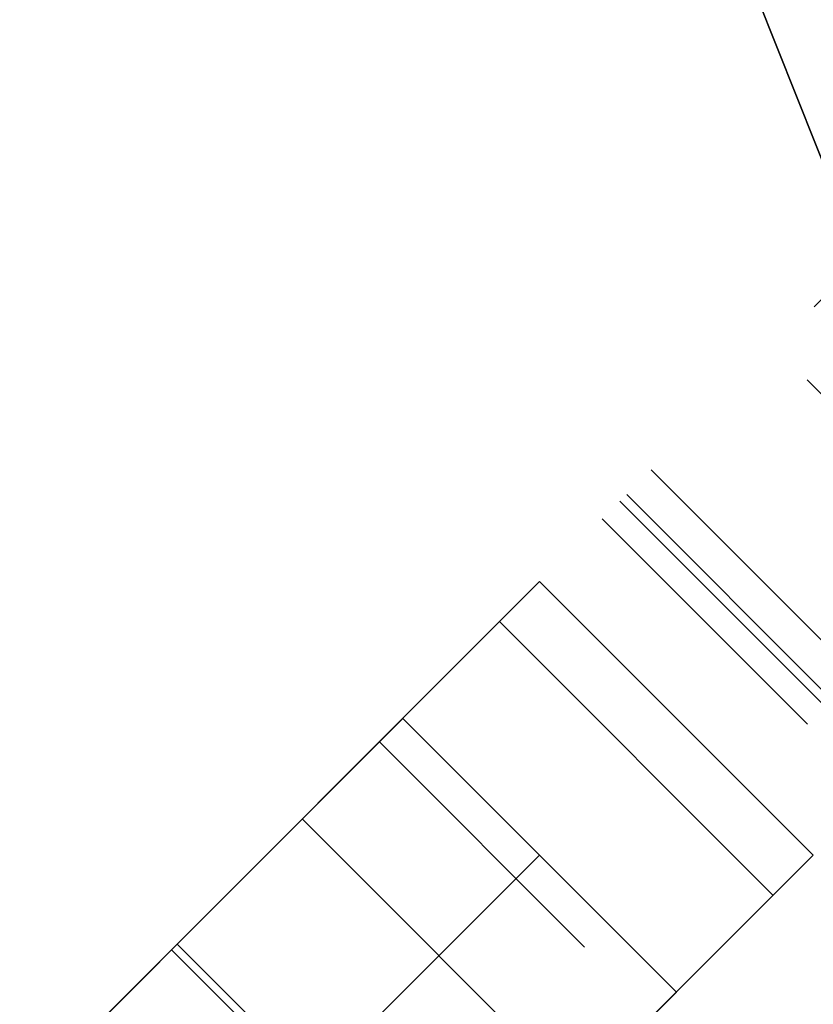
# Model space of a CAD drawing. Header units: millimetres. Extents: x -1690 to 192, y -898 to 54.
# Tile 200 of 256: x 139.15 to 143.25, y -838.77 to -833.68. Entities that reach past the tile are written whole.
import ezdxf

# ---------------------------------------------------------------- set-up
doc = ezdxf.new("R2010")
doc.units = ezdxf.units.MM
doc.header["$MEASUREMENT"] = 0
doc.layers.add('OVIDIO 186x93x72h', color=7, linetype='Continuous')

msp = doc.modelspace()

# ---------------------------------------------------------------- linework, layer by layer
at = {"layer": 'OVIDIO 186x93x72h', "extrusion": (-0.108979, 0.202852, 0.973126)}
for points in [[(254.7171, 833.7506), (254.7171, 994.4065)], [(254.7171, 994.4065), (254.7171, 833.7506)], [(254.4216, 994.4065), (254.4216, 833.7506)], [(254.1261, 994.4065), (254.1261, 833.7506)], [(254.1261, 833.7506), (254.1261, 994.4065)]]:
    msp.add_lwpolyline(points, dxfattribs=at)
at = {"layer": 'OVIDIO 186x93x72h', "extrusion": (0.045678, -0.114881, 0.992329)}
for points in [[(-175.1901, -740.6126), (-175.1901, -631.6979)], [(-175.8775, -740.6126), (-175.8775, -631.6969)]]:
    msp.add_lwpolyline(points, dxfattribs=at)
at = {"layer": 'OVIDIO 186x93x72h', "extrusion": (0.876558, 0.386907, -0.286269)}
for points in [[(-715.338, 592.7617), (-822.1748, 578.8605), (-822.9185, 578.7637)], [(-822.9185, 578.7637), (-822.1748, 578.8605), (-715.338, 592.7617)]]:
    msp.add_lwpolyline(points, dxfattribs=at)
at = {"layer": 'OVIDIO 186x93x72h', "extrusion": (-0.021464, 0.046296, 0.998697)}
for points in [[(213.2535, 776.3214), (213.2535, 877.624)], [(211.7676, 777.2852), (211.7676, 877.7982)]]:
    msp.add_lwpolyline(points, dxfattribs=at)
at = {"layer": 'OVIDIO 186x93x72h', "extrusion": (-0.235702, 0.235702, 0.942809)}
for points in [[(479.0157, 902.4715), (479.0157, 797.9311)], [(482.9912, 909.9615), (482.9912, 804.5535)], [(498.4121, 940.7364), (498.4121, 831.6586)], [(497.4634, 831.6586), (497.4634, 940.7364)], [(500.3095, 831.6586), (500.3095, 940.7364)], [(501.2582, 940.7364), (501.2582, 831.6586)]]:
    msp.add_lwpolyline(points, dxfattribs=at)
at = {"layer": 'OVIDIO 186x93x72h', "extrusion": (-0.202852, 0.108979, 0.973126)}
for points in [[(701.6115, 553.5977), (701.6115, 714.2535)], [(701.6115, 714.2535), (701.6115, 553.5977)], [(701.907, 714.2535), (701.907, 553.5977)], [(702.2025, 553.5977), (702.2025, 714.2535)], [(702.2025, 714.2535), (702.2025, 553.5977)]]:
    msp.add_lwpolyline(points, dxfattribs=at)
at = {"layer": 'OVIDIO 186x93x72h', "extrusion": (0.881274, 0.265352, -0.39108)}
msp.add_lwpolyline([(-828.6207, 561.3747), (-872.9336, 618.9298)], dxfattribs=at)
at = {"layer": 'OVIDIO 186x93x72h', "extrusion": (-0.046296, 0.021464, 0.998697)}
for points in [[(724.4816, 433.1141), (724.4816, 534.4185)], [(725.9678, 434.0823), (725.9678, 534.5936)]]:
    msp.add_lwpolyline(points, dxfattribs=at)
at = {"layer": 'OVIDIO 186x93x72h', "extrusion": (0.999884, -0.000231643, 0.015217)}
for points in [[(-835.9752, 658.6759), (-825.872, -4.9499)], [(-825.872, -4.9499), (-835.9752, 658.6759)]]:
    msp.add_lwpolyline(points, dxfattribs=at)
at = {"layer": 'OVIDIO 186x93x72h', "extrusion": (-0.015219, -0.015219, 0.999768)}
for points in [[(152.4561, -825.887), (143.0785, -835.2623)], [(153.5166, -826.9477), (144.1391, -836.3231)], [(152.4561, -825.887), (152.4846, -825.8591), (152.5141, -825.8315), (152.5444, -825.8044), (152.5756, -825.7778), (152.6077, -825.7517), (152.6406, -825.7261), (152.6743, -825.7011), (152.7089, -825.6767), (152.7444, -825.6529), (152.7806, -825.6299), (152.8176, -825.6075), (152.8555, -825.5859), (152.894, -825.5652), (152.9333, -825.5452), (152.9733, -825.5261), (153.014, -825.5079), (153.0553, -825.4906), (153.0973, -825.4743), (153.1398, -825.459), (153.1829, -825.4447), (153.2265, -825.4314), (153.2706, -825.4192), (153.3151, -825.4081), (153.3601, -825.3981), (153.4054, -825.3892), (153.451, -825.3815), (153.4969, -825.3749), (153.543, -825.3695), (153.5893, -825.3653), (153.6358, -825.3623), (153.6823, -825.3605), (153.7289, -825.3599), (153.7755, -825.3605), (153.8221, -825.3623), (153.8685, -825.3654), (153.9148, -825.3696), (153.9609, -825.375), (154.0068, -825.3815), (154.0525, -825.3893), (154.0978, -825.3982), (154.1427, -825.4082), (154.1872, -825.4193), (154.2313, -825.4315), (154.2749, -825.4448), (154.318, -825.4591), (154.3605, -825.4745), (154.4025, -825.4908), (154.4438, -825.5081), (154.4845, -825.5263), (154.5245, -825.5454), (154.5638, -825.5654), (154.6023, -825.5861), (154.6401, -825.6077), (154.6772, -825.6301), (154.7134, -825.6531), (154.7488, -825.6769), (154.7834, -825.7013), (154.8172, -825.7263), (154.8501, -825.7519), (154.8821, -825.7781), (154.9133, -825.8047), (154.9437, -825.8318), (154.9731, -825.8593), (155.0017, -825.8873)], [(155.0017, -825.8873), (154.9731, -825.8593), (154.9437, -825.8318), (154.9133, -825.8047), (154.8821, -825.7781), (154.8501, -825.7519), (154.8172, -825.7263), (154.7834, -825.7013), (154.7488, -825.6769), (154.7134, -825.6531), (154.6772, -825.6301), (154.6401, -825.6077), (154.6023, -825.5861), (154.5638, -825.5654), (154.5245, -825.5454), (154.4845, -825.5263), (154.4438, -825.5081), (154.4025, -825.4908), (154.3605, -825.4745), (154.318, -825.4591), (154.2749, -825.4448), (154.2313, -825.4315), (154.1872, -825.4193), (154.1427, -825.4082), (154.0978, -825.3982), (154.0525, -825.3893), (154.0068, -825.3815), (153.9609, -825.375), (153.9148, -825.3696), (153.8685, -825.3654), (153.8221, -825.3623), (153.7755, -825.3605), (153.7289, -825.3599), (153.6823, -825.3605), (153.6358, -825.3623), (153.5893, -825.3653), (153.543, -825.3695), (153.4969, -825.3749), (153.451, -825.3815), (153.4054, -825.3892), (153.3601, -825.3981), (153.3151, -825.4081), (153.2706, -825.4192), (153.2265, -825.4314), (153.1829, -825.4447), (153.1398, -825.459), (153.0973, -825.4743), (153.0553, -825.4906), (153.014, -825.5079), (152.9733, -825.5261), (152.9333, -825.5452), (152.894, -825.5652), (152.8555, -825.5859), (152.8176, -825.6075), (152.7806, -825.6299), (152.7444, -825.6529), (152.7089, -825.6767), (152.6743, -825.7011), (152.6406, -825.7261), (152.6077, -825.7517), (152.5756, -825.7778), (152.5444, -825.8044), (152.5141, -825.8315), (152.4846, -825.8591), (152.4561, -825.887)], [(153.0924, -826.5235), (154.1948, -825.4213)], [(152.2034, -826.1396), (152.4561, -825.887)], [(152.4561, -825.887), (152.2034, -826.1396)], [(152.9863, -826.4174), (152.7336, -826.67)], [(153.2639, -827.2004), (153.5166, -826.9478)], [(153.5166, -826.9478), (153.2639, -827.2004)]]:
    msp.add_lwpolyline(points, dxfattribs=at)
at = {"layer": 'OVIDIO 186x93x72h', "extrusion": (0.999884, -0.000231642, 0.015217)}
msp.add_lwpolyline([(-832.8427, -4.8438), (-840.3, 484.9881)], dxfattribs=at)
at = {"layer": 'OVIDIO 186x93x72h', "extrusion": (0.059039, -0.126731, 0.990179)}
for points in [[(-224.6916, -713.929), (-224.6916, -716.6464)], [(-224.6916, -716.6464), (-224.6916, -713.929)]]:
    msp.add_lwpolyline(points, dxfattribs=at)
at = {"layer": 'OVIDIO 186x93x72h', "extrusion": (0.055576, -0.123922, 0.990734)}
msp.add_lwpolyline([(-212.7265, -722.8673), (-212.7265, -720.1519)], dxfattribs=at)
at = {"layer": 'OVIDIO 186x93x72h', "extrusion": (0.052191, -0.121008, 0.991279)}
for points in [[(-200.7118, -728.9384), (-200.7118, -726.2245)], [(-200.7118, -726.2245), (-200.7118, -728.9384)]]:
    msp.add_lwpolyline(points, dxfattribs=at)
at = {"layer": 'OVIDIO 186x93x72h', "extrusion": (-0.000231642, 0.999884, 0.015217)}
msp.add_lwpolyline([(-146.4121, 10.0645), (-138.9548, 499.8977)], dxfattribs=at)
at = {"layer": 'OVIDIO 186x93x72h', "extrusion": (-0.366639, 0.922113, 0.123629)}
for points in [[(174.2485, 761.6473), (174.3144, 761.57), (174.3834, 761.4944), (174.4556, 761.4204), (174.531, 761.3485), (174.5698, 761.3133), (174.6094, 761.2786), (174.6497, 761.2446), (174.6908, 761.2111), (174.7326, 761.1783), (174.7751, 761.1461), (174.8182, 761.1146), (174.8621, 761.0838), (174.9066, 761.0537), (174.9518, 761.0243), (174.9976, 760.9957), (175.044, 760.9678), (175.0909, 760.9408), (175.1385, 760.9145), (175.1866, 760.8891), (175.2352, 760.8645), (175.2843, 760.8407), (175.334, 760.8179), (175.384, 760.7959), (175.4345, 760.7748), (175.4854, 760.7546), (175.5367, 760.7354), (175.5884, 760.7171), (175.6404, 760.6997), (175.6927, 760.6833), (175.7453, 760.6678), (175.7981, 760.6534), (175.8512, 760.6398), (175.9045, 760.6273), (175.9579, 760.6157), (176.0115, 760.6052), (176.0652, 760.5956), (176.1191, 760.587), (176.1729, 760.5794), (176.2268, 760.5728), (176.2808, 760.5672), (176.3347, 760.5625), (176.3886, 760.5589), (176.4424, 760.5562), (176.4961, 760.5545), (176.5497, 760.5537), (176.6031, 760.5539), (176.6564, 760.5551), (176.7095, 760.5572), (176.7624, 760.5602), (176.815, 760.5641), (176.8674, 760.569), (176.9195, 760.5747), (177.0227, 760.5888), (177.1246, 760.6064), (177.2249, 760.6272), (177.3235, 760.6512)], [(177.3235, 760.6512), (177.2249, 760.6272), (177.1246, 760.6064), (177.0227, 760.5888), (176.9195, 760.5747), (176.8674, 760.569), (176.815, 760.5641), (176.7624, 760.5602), (176.7095, 760.5572), (176.6564, 760.5551), (176.6031, 760.5539), (176.5497, 760.5537), (176.4961, 760.5545), (176.4424, 760.5562), (176.3886, 760.5589), (176.3347, 760.5625), (176.2808, 760.5672), (176.2268, 760.5728), (176.1729, 760.5794), (176.1191, 760.587), (176.0652, 760.5956), (176.0115, 760.6052), (175.9579, 760.6157), (175.9045, 760.6273), (175.8512, 760.6398), (175.7981, 760.6534), (175.7453, 760.6678), (175.6927, 760.6833), (175.6404, 760.6997), (175.5884, 760.7171), (175.5367, 760.7354), (175.4854, 760.7546), (175.4345, 760.7748), (175.384, 760.7959), (175.334, 760.8179), (175.2843, 760.8407), (175.2352, 760.8645), (175.1866, 760.8891), (175.1385, 760.9145), (175.0909, 760.9408), (175.044, 760.9678), (174.9976, 760.9957), (174.9518, 761.0243), (174.9066, 761.0537), (174.8621, 761.0838), (174.8182, 761.1146), (174.7751, 761.1461), (174.7326, 761.1783), (174.6908, 761.2111), (174.6497, 761.2446), (174.6094, 761.2786), (174.5698, 761.3133), (174.531, 761.3485), (174.4556, 761.4204), (174.3834, 761.4944), (174.3144, 761.57), (174.2485, 761.6473)], [(175.4067, 762.6005), (175.4396, 762.5619), (175.4742, 762.524), (175.5103, 762.4871), (175.548, 762.4511), (175.5674, 762.4335), (175.5872, 762.4162), (175.6073, 762.3991), (175.6279, 762.3824), (175.6488, 762.366), (175.67, 762.3499), (175.6916, 762.3342), (175.7135, 762.3188), (175.7358, 762.3037), (175.7584, 762.289), (175.7812, 762.2747), (175.8044, 762.2608), (175.8279, 762.2472), (175.8517, 762.2341), (175.8758, 762.2214), (175.9001, 762.2091), (175.9246, 762.1972), (175.9494, 762.1858), (175.9745, 762.1748), (175.9997, 762.1643), (176.0252, 762.1542), (176.0508, 762.1445), (176.0767, 762.1354), (176.1027, 762.1267), (176.1288, 762.1185), (176.1551, 762.1108), (176.1815, 762.1035), (176.2081, 762.0968), (176.2347, 762.0905), (176.2614, 762.0847), (176.2882, 762.0794), (176.3151, 762.0747), (176.342, 762.0704), (176.3689, 762.0666), (176.3959, 762.0633), (176.4229, 762.0604), (176.4498, 762.0581), (176.4768, 762.0563), (176.5037, 762.055), (176.5305, 762.0541), (176.5573, 762.0537), (176.584, 762.0538), (176.6107, 762.0544), (176.6372, 762.0554), (176.6637, 762.057), (176.69, 762.0589), (176.7162, 762.0613), (176.7422, 762.0642), (176.7938, 762.0713), (176.8448, 762.08), (176.8949, 762.0904), (176.9442, 762.1024)], [(176.9442, 762.1024), (176.8949, 762.0904), (176.8448, 762.08), (176.7938, 762.0713), (176.7422, 762.0642), (176.7162, 762.0613), (176.69, 762.0589), (176.6637, 762.057), (176.6372, 762.0554), (176.6107, 762.0544), (176.584, 762.0538), (176.5573, 762.0537), (176.5305, 762.0541), (176.5037, 762.055), (176.4768, 762.0563), (176.4498, 762.0581), (176.4229, 762.0604), (176.3959, 762.0633), (176.3689, 762.0666), (176.342, 762.0704), (176.3151, 762.0747), (176.2882, 762.0794), (176.2614, 762.0847), (176.2347, 762.0905), (176.2081, 762.0968), (176.1815, 762.1035), (176.1551, 762.1108), (176.1288, 762.1185), (176.1027, 762.1267), (176.0767, 762.1354), (176.0508, 762.1445), (176.0252, 762.1542), (175.9997, 762.1643), (175.9745, 762.1748), (175.9494, 762.1858), (175.9246, 762.1972), (175.9001, 762.2091), (175.8758, 762.2214), (175.8517, 762.2341), (175.8279, 762.2472), (175.8044, 762.2608), (175.7812, 762.2747), (175.7584, 762.289), (175.7358, 762.3037), (175.7135, 762.3188), (175.6916, 762.3342), (175.67, 762.3499), (175.6488, 762.366), (175.6279, 762.3824), (175.6073, 762.3991), (175.5872, 762.4162), (175.5674, 762.4335), (175.548, 762.4511), (175.5103, 762.4871), (175.4742, 762.524), (175.4396, 762.5619), (175.4067, 762.6005)]]:
    msp.add_lwpolyline(points, dxfattribs=at)
at = {"layer": 'OVIDIO 186x93x72h', "extrusion": (0.276089, 0.12261, 0.953279)}
msp.add_lwpolyline([(-821.4805, 400.534), (-821.4805, 398.2113)], dxfattribs=at)
at = {"layer": 'OVIDIO 186x93x72h', "extrusion": (0.707107, -0.707107, 0)}
for points in [[(-489.2608, -2.6264), (-489.3052, -2.6259), (-489.3499, -2.6244), (-489.3951, -2.6219), (-489.4405, -2.6183), (-489.4862, -2.6137), (-489.5322, -2.6079), (-489.5784, -2.601), (-489.6247, -2.593), (-489.6712, -2.5839), (-489.7178, -2.5735), (-489.7644, -2.562), (-489.8111, -2.5492), (-489.8577, -2.5353), (-489.9043, -2.5201), (-489.9507, -2.5036), (-489.997, -2.486), (-490.043, -2.4671), (-490.0888, -2.447), (-490.1343, -2.4256), (-490.1794, -2.403), (-490.2241, -2.3792), (-490.2683, -2.3541), (-490.312, -2.3279), (-490.3552, -2.3004), (-490.3978, -2.2718), (-490.4397, -2.242), (-490.4809, -2.2111), (-490.5214, -2.1791), (-490.5611, -2.146), (-490.5999, -2.1119), (-490.6379, -2.0768), (-490.675, -2.0406), (-490.7111, -2.0036), (-490.7463, -1.9656), (-490.7804, -1.9267), (-490.8135, -1.887), (-490.8455, -1.8465), (-490.8764, -1.8053), (-490.9062, -1.7634), (-490.9348, -1.7208), (-490.9622, -1.6777), (-490.9885, -1.6339), (-491.0135, -1.5897), (-491.0374, -1.545), (-491.06, -1.4999), (-491.0813, -1.4544), (-491.1015, -1.4087), (-491.1204, -1.3626), (-491.138, -1.3163), (-491.1544, -1.2699), (-491.1696, -1.2234), (-491.1836, -1.1767), (-491.1963, -1.1301), (-491.2079, -1.0834), (-491.2182, -1.0368), (-491.2274, -0.9903), (-491.2354, -0.944), (-491.2423, -0.8978), (-491.248, -0.8518), (-491.2527, -0.8061), (-491.2563, -0.7607), (-491.2588, -0.7156), (-491.2603, -0.6708), (-491.2608, -0.6264)], [(-491.2608, -0.6264), (-491.2603, -0.6708), (-491.2588, -0.7156), (-491.2563, -0.7607), (-491.2527, -0.8061), (-491.248, -0.8518), (-491.2423, -0.8978), (-491.2354, -0.944), (-491.2274, -0.9903), (-491.2182, -1.0368), (-491.2079, -1.0834), (-491.1963, -1.1301), (-491.1836, -1.1767), (-491.1696, -1.2234), (-491.1544, -1.2699), (-491.138, -1.3163), (-491.1204, -1.3626), (-491.1015, -1.4087), (-491.0813, -1.4544), (-491.06, -1.4999), (-491.0374, -1.545), (-491.0135, -1.5897), (-490.9885, -1.6339), (-490.9622, -1.6777), (-490.9348, -1.7208), (-490.9062, -1.7634), (-490.8764, -1.8053), (-490.8455, -1.8465), (-490.8135, -1.887), (-490.7804, -1.9267), (-490.7463, -1.9656), (-490.7111, -2.0036), (-490.675, -2.0406), (-490.6379, -2.0768), (-490.5999, -2.1119), (-490.5611, -2.146), (-490.5214, -2.1791), (-490.4809, -2.2111), (-490.4397, -2.242), (-490.3978, -2.2718), (-490.3552, -2.3004), (-490.312, -2.3279), (-490.2683, -2.3541), (-490.2241, -2.3792), (-490.1794, -2.403), (-490.1343, -2.4256), (-490.0888, -2.447), (-490.043, -2.4671), (-489.997, -2.486), (-489.9507, -2.5036), (-489.9043, -2.5201), (-489.8577, -2.5353), (-489.8111, -2.5492), (-489.7644, -2.562), (-489.7178, -2.5735), (-489.6712, -2.5839), (-489.6247, -2.593), (-489.5784, -2.601), (-489.5322, -2.6079), (-489.4862, -2.6137), (-489.4405, -2.6183), (-489.3951, -2.6219), (-489.3499, -2.6244), (-489.3052, -2.6259), (-489.2608, -2.6264)], [(-491.2608, -0.6264), (-491.2602, -0.6765), (-491.2583, -0.7267), (-491.2551, -0.7769), (-491.2507, -0.827), (-491.245, -0.8771), (-491.2381, -0.927), (-491.2299, -0.9767), (-491.2204, -1.0262), (-491.2097, -1.0754), (-491.1978, -1.1243), (-491.1847, -1.1729), (-491.1704, -1.221), (-491.1549, -1.2687), (-491.1382, -1.3158), (-491.1204, -1.3625), (-491.1015, -1.4085), (-491.0816, -1.4539), (-491.0605, -1.4987), (-491.0385, -1.5428), (-491.0155, -1.5861), (-490.9915, -1.6288), (-490.9666, -1.6706), (-490.9408, -1.7116), (-490.9142, -1.7518), (-490.8867, -1.7911), (-490.8585, -1.8295), (-490.8295, -1.867), (-490.7998, -1.9036), (-490.7695, -1.9393), (-490.7386, -1.9741), (-490.7071, -2.0078), (-490.675, -2.0406), (-490.6422, -2.0727), (-490.6084, -2.1042), (-490.5737, -2.1352), (-490.538, -2.1655), (-490.5014, -2.1951), (-490.4639, -2.2241), (-490.4254, -2.2523), (-490.3861, -2.2798), (-490.346, -2.3064), (-490.3049, -2.3322), (-490.2631, -2.3571), (-490.2205, -2.3811), (-490.1772, -2.4041), (-490.1331, -2.4262), (-490.0883, -2.4472), (-490.0429, -2.4672), (-489.9968, -2.4861), (-489.9502, -2.5038), (-489.903, -2.5205), (-489.8554, -2.536), (-489.8072, -2.5503), (-489.7587, -2.5634), (-489.7098, -2.5754), (-489.6606, -2.5861), (-489.6111, -2.5955), (-489.5613, -2.6037), (-489.5114, -2.6107), (-489.4614, -2.6163), (-489.4112, -2.6208), (-489.3611, -2.6239), (-489.3109, -2.6258), (-489.2608, -2.6264)], [(-491.2608, 20.7167), (-491.2619, 20.8126), (-491.2654, 20.9089), (-491.2712, 21.0054), (-491.2794, 21.1022), (-491.29, 21.1991), (-491.303, 21.296), (-491.3183, 21.3929), (-491.3362, 21.4896), (-491.3564, 21.5861), (-491.3791, 21.6823), (-491.4041, 21.778), (-491.4316, 21.8733), (-491.4615, 21.9679), (-491.4938, 22.0619), (-491.5284, 22.1551), (-491.5653, 22.2475), (-491.6045, 22.3389), (-491.6459, 22.4292), (-491.6896, 22.5185), (-491.7354, 22.6065), (-491.7833, 22.6933), (-491.8333, 22.7788), (-491.8852, 22.8628), (-491.9392, 22.9454), (-491.995, 23.0264), (-492.0526, 23.1057), (-492.1119, 23.1834), (-492.173, 23.2594), (-492.2356, 23.3336), (-492.2998, 23.406), (-492.3654, 23.4765), (-492.4324, 23.5452)], [(-492.4324, 23.5452), (-492.3654, 23.4765), (-492.2998, 23.406), (-492.2356, 23.3336), (-492.173, 23.2594), (-492.1119, 23.1834), (-492.0526, 23.1057), (-491.995, 23.0264), (-491.9392, 22.9454), (-491.8852, 22.8628), (-491.8333, 22.7788), (-491.7833, 22.6933), (-491.7354, 22.6065), (-491.6896, 22.5185), (-491.6459, 22.4292), (-491.6045, 22.3389), (-491.5653, 22.2475), (-491.5284, 22.1551), (-491.4938, 22.0619), (-491.4615, 21.9679), (-491.4316, 21.8733), (-491.4041, 21.778), (-491.3791, 21.6823), (-491.3564, 21.5861), (-491.3362, 21.4896), (-491.3183, 21.3929), (-491.303, 21.296), (-491.29, 21.1991), (-491.2794, 21.1022), (-491.2712, 21.0054), (-491.2654, 20.9089), (-491.2619, 20.8126), (-491.2608, 20.7167)], [(-492.2608, -2.6264), (-492.2386, -2.6262), (-492.2162, -2.6254), (-492.1937, -2.6242), (-492.1709, -2.6224), (-492.1481, -2.62), (-492.1251, -2.6172), (-492.102, -2.6137), (-492.0788, -2.6097), (-492.0556, -2.6051), (-492.0323, -2.6), (-492.009, -2.5942), (-491.9856, -2.5878), (-491.9623, -2.5808), (-491.939, -2.5732), (-491.9158, -2.565), (-491.8927, -2.5562), (-491.8697, -2.5468), (-491.8468, -2.5367), (-491.824, -2.526), (-491.8015, -2.5147), (-491.7791, -2.5028), (-491.757, -2.4903), (-491.7352, -2.4771), (-491.7136, -2.4634), (-491.6923, -2.4491), (-491.6713, -2.4342), (-491.6507, -2.4188), (-491.6305, -2.4028), (-491.6106, -2.3862), (-491.5912, -2.3692), (-491.5722, -2.3516), (-491.5537, -2.3335), (-491.5356, -2.315), (-491.518, -2.296), (-491.501, -2.2766), (-491.4844, -2.2567), (-491.4684, -2.2365), (-491.453, -2.2159), (-491.4381, -2.1949), (-491.4238, -2.1736), (-491.4101, -2.152), (-491.3969, -2.1302), (-491.3844, -2.1081), (-491.3725, -2.0857), (-491.3612, -2.0632), (-491.3505, -2.0404), (-491.3404, -2.0175), (-491.331, -1.9945), (-491.3222, -1.9714), (-491.314, -1.9482), (-491.3064, -1.9249), (-491.2994, -1.9016), (-491.293, -1.8782), (-491.2872, -1.8549), (-491.2821, -1.8316), (-491.2775, -1.8084), (-491.2735, -1.7852), (-491.27, -1.7621), (-491.2672, -1.7391), (-491.2648, -1.7163), (-491.263, -1.6936), (-491.2618, -1.671), (-491.261, -1.6486), (-491.2608, -1.6264)], [(-491.2608, -1.6264), (-491.261, -1.6486), (-491.2618, -1.671), (-491.263, -1.6936), (-491.2648, -1.7163), (-491.2672, -1.7391), (-491.27, -1.7621), (-491.2735, -1.7852), (-491.2775, -1.8084), (-491.2821, -1.8316), (-491.2872, -1.8549), (-491.293, -1.8782), (-491.2994, -1.9016), (-491.3064, -1.9249), (-491.314, -1.9482), (-491.3222, -1.9714), (-491.331, -1.9945), (-491.3404, -2.0175), (-491.3505, -2.0404), (-491.3612, -2.0632), (-491.3725, -2.0857), (-491.3844, -2.1081), (-491.3969, -2.1302), (-491.4101, -2.152), (-491.4238, -2.1736), (-491.4381, -2.1949), (-491.453, -2.2159), (-491.4684, -2.2365), (-491.4844, -2.2567), (-491.501, -2.2766), (-491.518, -2.296), (-491.5356, -2.315), (-491.5537, -2.3335), (-491.5722, -2.3516), (-491.5912, -2.3692), (-491.6106, -2.3862), (-491.6305, -2.4028), (-491.6507, -2.4188), (-491.6713, -2.4342), (-491.6923, -2.4491), (-491.7136, -2.4634), (-491.7352, -2.4771), (-491.757, -2.4903), (-491.7791, -2.5028), (-491.8015, -2.5147), (-491.824, -2.526), (-491.8468, -2.5367), (-491.8697, -2.5468), (-491.8927, -2.5562), (-491.9158, -2.565), (-491.939, -2.5732), (-491.9623, -2.5808), (-491.9856, -2.5878), (-492.009, -2.5942), (-492.0323, -2.6), (-492.0556, -2.6051), (-492.0788, -2.6097), (-492.102, -2.6137), (-492.1251, -2.6172), (-492.1481, -2.62), (-492.1709, -2.6224), (-492.1937, -2.6242), (-492.2162, -2.6254), (-492.2386, -2.6262), (-492.2608, -2.6264)], [(-492.2608, -2.6264), (-492.2366, -2.6261), (-492.2122, -2.6252), (-492.1879, -2.6238), (-492.1635, -2.6217), (-492.1391, -2.619), (-492.1147, -2.6157), (-492.0903, -2.6118), (-492.066, -2.6073), (-492.0417, -2.6021), (-492.0176, -2.5964), (-491.9935, -2.59), (-491.9697, -2.5831), (-491.946, -2.5756), (-491.9224, -2.5674), (-491.8991, -2.5587), (-491.8761, -2.5494), (-491.8532, -2.5396), (-491.8307, -2.5292), (-491.8084, -2.5183), (-491.7865, -2.5068), (-491.7649, -2.4948), (-491.7437, -2.4823), (-491.7228, -2.4694), (-491.7023, -2.4559), (-491.6822, -2.442), (-491.6625, -2.4277), (-491.6432, -2.4129), (-491.6244, -2.3978), (-491.606, -2.3822), (-491.5881, -2.3663), (-491.5706, -2.3501), (-491.5537, -2.3335), (-491.5371, -2.3166), (-491.5209, -2.2991), (-491.505, -2.2812), (-491.4894, -2.2628), (-491.4743, -2.244), (-491.4595, -2.2247), (-491.4452, -2.205), (-491.4313, -2.1849), (-491.4179, -2.1644), (-491.4049, -2.1435), (-491.3924, -2.1223), (-491.3804, -2.1007), (-491.3689, -2.0788), (-491.358, -2.0565), (-491.3476, -2.034), (-491.3378, -2.0111), (-491.3285, -1.9881), (-491.3198, -1.9648), (-491.3116, -1.9412), (-491.3041, -1.9175), (-491.2972, -1.8937), (-491.2908, -1.8696), (-491.2851, -1.8455), (-491.28, -1.8213), (-491.2754, -1.7969), (-491.2715, -1.7726), (-491.2682, -1.7481), (-491.2655, -1.7237), (-491.2634, -1.6993), (-491.262, -1.675), (-491.2611, -1.6506), (-491.2608, -1.6264)], [(-491.2608, 21.0826), (-491.2611, 21.1065), (-491.2619, 21.1306), (-491.2634, 21.1547), (-491.2654, 21.1789), (-491.2681, 21.2031), (-491.2713, 21.2274), (-491.2752, 21.2516), (-491.2796, 21.2758), (-491.2847, 21.2999), (-491.2904, 21.3239), (-491.2966, 21.3479), (-491.3035, 21.3717), (-491.311, 21.3954), (-491.319, 21.4189), (-491.3277, 21.4422), (-491.3369, 21.4652), (-491.3467, 21.4881), (-491.3571, 21.5107), (-491.368, 21.533), (-491.3794, 21.555), (-491.3914, 21.5767), (-491.4039, 21.5981), (-491.4169, 21.6191), (-491.4304, 21.6397), (-491.4443, 21.66), (-491.4587, 21.6798), (-491.4736, 21.6992), (-491.4888, 21.7182), (-491.5045, 21.7368), (-491.5205, 21.7549), (-491.5369, 21.7725), (-491.5537, 21.7897)], [(-491.2608, -1.6264), (-491.261, -1.6486), (-491.2618, -1.671), (-491.263, -1.6936), (-491.2648, -1.7163), (-491.2672, -1.7391), (-491.27, -1.7621), (-491.2735, -1.7852), (-491.2775, -1.8084), (-491.2821, -1.8316), (-491.2872, -1.8549), (-491.293, -1.8782), (-491.2994, -1.9016), (-491.3064, -1.9249), (-491.314, -1.9482), (-491.3222, -1.9714), (-491.331, -1.9945), (-491.3404, -2.0175), (-491.3505, -2.0404), (-491.3612, -2.0632), (-491.3725, -2.0857), (-491.3844, -2.1081), (-491.3969, -2.1302), (-491.4101, -2.152), (-491.4238, -2.1736), (-491.4381, -2.1949), (-491.453, -2.2159), (-491.4684, -2.2365), (-491.4844, -2.2567), (-491.501, -2.2766), (-491.518, -2.296), (-491.5356, -2.315), (-491.5537, -2.3335), (-491.5722, -2.3516), (-491.5912, -2.3692), (-491.6106, -2.3862), (-491.6305, -2.4028), (-491.6507, -2.4188), (-491.6713, -2.4342), (-491.6923, -2.4491), (-491.7136, -2.4634), (-491.7352, -2.4771), (-491.757, -2.4903), (-491.7791, -2.5028), (-491.8015, -2.5147), (-491.824, -2.526), (-491.8468, -2.5367), (-491.8697, -2.5468), (-491.8927, -2.5562), (-491.9158, -2.565), (-491.939, -2.5732), (-491.9623, -2.5808), (-491.9856, -2.5878), (-492.009, -2.5942), (-492.0323, -2.6), (-492.0556, -2.6051), (-492.0788, -2.6097), (-492.102, -2.6137), (-492.1251, -2.6172), (-492.1481, -2.62), (-492.1709, -2.6224), (-492.1937, -2.6242), (-492.2162, -2.6254), (-492.2386, -2.6262), (-492.2608, -2.6264)], [(-492.2608, -2.6264), (-492.2386, -2.6262), (-492.2162, -2.6254), (-492.1937, -2.6242), (-492.1709, -2.6224), (-492.1481, -2.62), (-492.1251, -2.6172), (-492.102, -2.6137), (-492.0788, -2.6097), (-492.0556, -2.6051), (-492.0323, -2.6), (-492.009, -2.5942), (-491.9856, -2.5878), (-491.9623, -2.5808), (-491.939, -2.5732), (-491.9158, -2.565), (-491.8927, -2.5562), (-491.8697, -2.5468), (-491.8468, -2.5367), (-491.824, -2.526), (-491.8015, -2.5147), (-491.7791, -2.5028), (-491.757, -2.4903), (-491.7352, -2.4771), (-491.7136, -2.4634), (-491.6923, -2.4491), (-491.6713, -2.4342), (-491.6507, -2.4188), (-491.6305, -2.4028), (-491.6106, -2.3862), (-491.5912, -2.3692), (-491.5722, -2.3516), (-491.5537, -2.3335), (-491.5356, -2.315), (-491.518, -2.296), (-491.501, -2.2766), (-491.4844, -2.2567), (-491.4684, -2.2365), (-491.453, -2.2159), (-491.4381, -2.1949), (-491.4238, -2.1736), (-491.4101, -2.152), (-491.3969, -2.1302), (-491.3844, -2.1081), (-491.3725, -2.0857), (-491.3612, -2.0632), (-491.3505, -2.0404), (-491.3404, -2.0175), (-491.331, -1.9945), (-491.3222, -1.9714), (-491.314, -1.9482), (-491.3064, -1.9249), (-491.2994, -1.9016), (-491.293, -1.8782), (-491.2872, -1.8549), (-491.2821, -1.8316), (-491.2775, -1.8084), (-491.2735, -1.7852), (-491.27, -1.7621), (-491.2672, -1.7391), (-491.2648, -1.7163), (-491.263, -1.6936), (-491.2618, -1.671), (-491.261, -1.6486), (-491.2608, -1.6264)]]:
    msp.add_lwpolyline(points, dxfattribs=at)
at = {"layer": 'OVIDIO 186x93x72h', "extrusion": (-0.000995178, 0.999995, -0.002882)}
msp.add_lwpolyline([(-142.5747, 662.7514), (-141.9011, 660.8006)], dxfattribs=at)
at = {"layer": 'OVIDIO 186x93x72h'}
for points in [[(143.2196, -835.5424), (144.3219, -836.6447)], [(143.3472, -837.1951), (142.2866, -836.1345)], [(143.3116, -837.2308), (142.2509, -836.1701)], [(143.2209, -837.3214), (142.1603, -836.2608)], [(142.1603, -836.2608), (143.2209, -837.3214)], [(130.3816, -848.0395), (141.8367, -836.5844)], [(143.2509, -837.9986), (141.8367, -836.5844)], [(141.8367, -836.5844), (143.2509, -837.9986)], [(143.2509, -837.9986), (141.8367, -836.5844)], [(143.2509, -837.9986), (141.8367, -836.5844)], [(141.8367, -836.5844), (143.2509, -837.9986)], [(142.8974, -837.645), (141.8367, -836.5844)], [(141.8367, -836.5844), (142.8974, -837.645)], [(142.8974, -837.645), (141.8367, -836.5844)], [(142.8974, -837.645), (141.8367, -836.5844)], [(141.8367, -836.5844), (142.8974, -837.645)], [(143.0438, -838.2057), (141.6296, -836.7915)], [(143.0438, -838.2057), (141.6296, -836.7915)], [(141.6296, -836.7915), (143.0438, -838.2057)], [(131.0887, -847.3324), (141.1296, -837.2915)], [(141.1296, -837.2915), (131.0887, -847.3324)], [(142.5438, -838.7057), (141.1296, -837.2915)], [(141.1296, -837.2915), (142.5438, -838.7057)], [(141.0083, -837.4128), (142.0689, -838.4734)], [(142.0689, -838.4734), (141.0083, -837.4128)], [(142.0242, -839.2253), (140.61, -837.8111)], [(131.7958, -848.0395), (141.8367, -837.9986)], [(131.7958, -849.4537), (143.2509, -837.9986)], [(140.9954, -839.547), (139.9347, -838.4863)], [(141.0235, -839.5189), (139.9629, -838.4582)], [(132.5029, -848.7466), (142.5438, -838.7057)], [(142.5438, -838.7057), (132.5029, -848.7466)]]:
    msp.add_lwpolyline(points, dxfattribs=at)
at = {"layer": 'OVIDIO 186x93x72h', "extrusion": (0.004948, 0.999843, 0.017019)}
for points in [[(-145.641, 677.3714), (-146.0598, 678.8118)], [(-146.0598, 678.8118), (-145.641, 677.3714)]]:
    msp.add_lwpolyline(points, dxfattribs=at)
at = {"layer": 'OVIDIO 186x93x72h', "extrusion": (-9.85324e-08, 9.85311e-08, 1)}
for points in [[(143.4736, -837.0689), (142.4129, -836.0082)], [(142.4129, -836.0082), (143.4736, -837.0689)]]:
    msp.add_lwpolyline(points, dxfattribs=at)
at = {"layer": 'OVIDIO 186x93x72h', "extrusion": (-0.707107, 0.707107, 0)}
for points in [[(489.2608, -2.6264), (489.3052, -2.6259), (489.3499, -2.6244), (489.3951, -2.6219), (489.4405, -2.6183), (489.4862, -2.6137), (489.5322, -2.6079), (489.5784, -2.601), (489.6247, -2.593), (489.6712, -2.5839), (489.7178, -2.5735), (489.7644, -2.562), (489.8111, -2.5492), (489.8577, -2.5353), (489.9043, -2.5201), (489.9507, -2.5036), (489.997, -2.486), (490.043, -2.4671), (490.0888, -2.447), (490.1343, -2.4256), (490.1794, -2.403), (490.2241, -2.3792), (490.2683, -2.3541), (490.312, -2.3279), (490.3552, -2.3004), (490.3978, -2.2718), (490.4397, -2.242), (490.4809, -2.2111), (490.5214, -2.1791), (490.5611, -2.146), (490.5999, -2.1119), (490.6379, -2.0768), (490.675, -2.0406), (490.7111, -2.0036), (490.7463, -1.9656), (490.7804, -1.9267), (490.8135, -1.887), (490.8455, -1.8465), (490.8764, -1.8053), (490.9062, -1.7634), (490.9348, -1.7208), (490.9622, -1.6777), (490.9885, -1.6339), (491.0135, -1.5897), (491.0374, -1.545), (491.06, -1.4999), (491.0813, -1.4544), (491.1015, -1.4087), (491.1204, -1.3626), (491.138, -1.3163), (491.1544, -1.2699), (491.1696, -1.2234), (491.1836, -1.1767), (491.1963, -1.1301), (491.2079, -1.0834), (491.2182, -1.0368), (491.2274, -0.9903), (491.2354, -0.944), (491.2423, -0.8978), (491.248, -0.8518), (491.2527, -0.8061), (491.2563, -0.7607), (491.2588, -0.7156), (491.2603, -0.6708), (491.2608, -0.6264)], [(491.2608, -0.6264), (491.2603, -0.6708), (491.2588, -0.7156), (491.2563, -0.7607), (491.2527, -0.8061), (491.248, -0.8518), (491.2423, -0.8978), (491.2354, -0.944), (491.2274, -0.9903), (491.2182, -1.0368), (491.2079, -1.0834), (491.1963, -1.1301), (491.1836, -1.1767), (491.1696, -1.2234), (491.1544, -1.2699), (491.138, -1.3163), (491.1204, -1.3626), (491.1015, -1.4087), (491.0813, -1.4544), (491.06, -1.4999), (491.0374, -1.545), (491.0135, -1.5897), (490.9885, -1.6339), (490.9622, -1.6777), (490.9348, -1.7208), (490.9062, -1.7634), (490.8764, -1.8053), (490.8455, -1.8465), (490.8135, -1.887), (490.7804, -1.9267), (490.7463, -1.9656), (490.7111, -2.0036), (490.675, -2.0406), (490.6379, -2.0768), (490.5999, -2.1119), (490.5611, -2.146), (490.5214, -2.1791), (490.4809, -2.2111), (490.4397, -2.242), (490.3978, -2.2718), (490.3552, -2.3004), (490.312, -2.3279), (490.2683, -2.3541), (490.2241, -2.3792), (490.1794, -2.403), (490.1343, -2.4256), (490.0888, -2.447), (490.043, -2.4671), (489.997, -2.486), (489.9507, -2.5036), (489.9043, -2.5201), (489.8577, -2.5353), (489.8111, -2.5492), (489.7644, -2.562), (489.7178, -2.5735), (489.6712, -2.5839), (489.6247, -2.593), (489.5784, -2.601), (489.5322, -2.6079), (489.4862, -2.6137), (489.4405, -2.6183), (489.3951, -2.6219), (489.3499, -2.6244), (489.3052, -2.6259), (489.2608, -2.6264)], [(491.2608, 21.0826), (491.2611, 21.1065), (491.2619, 21.1306), (491.2634, 21.1547), (491.2654, 21.1789), (491.2681, 21.2031), (491.2713, 21.2274), (491.2752, 21.2516), (491.2796, 21.2758), (491.2847, 21.2999), (491.2904, 21.3239), (491.2966, 21.3479), (491.3035, 21.3717), (491.311, 21.3954), (491.319, 21.4189), (491.3277, 21.4422), (491.3369, 21.4652), (491.3467, 21.4881), (491.3571, 21.5107), (491.368, 21.533), (491.3794, 21.555), (491.3914, 21.5767), (491.4039, 21.5981), (491.4169, 21.6191), (491.4304, 21.6397), (491.4443, 21.66), (491.4587, 21.6798), (491.4736, 21.6992), (491.4888, 21.7182), (491.5045, 21.7368), (491.5205, 21.7549), (491.5369, 21.7725), (491.5537, 21.7897)], [(491.5537, 21.7897), (491.5369, 21.7725), (491.5205, 21.7549), (491.5045, 21.7368), (491.4888, 21.7182), (491.4736, 21.6992), (491.4587, 21.6798), (491.4443, 21.66), (491.4304, 21.6397), (491.4169, 21.6191), (491.4039, 21.5981), (491.3914, 21.5767), (491.3794, 21.555), (491.368, 21.533), (491.3571, 21.5107), (491.3467, 21.4881), (491.3369, 21.4652), (491.3277, 21.4422), (491.319, 21.4189), (491.311, 21.3954), (491.3035, 21.3717), (491.2966, 21.3479), (491.2904, 21.3239), (491.2847, 21.2999), (491.2796, 21.2758), (491.2752, 21.2516), (491.2713, 21.2274), (491.2681, 21.2031), (491.2654, 21.1789), (491.2634, 21.1547), (491.2619, 21.1306), (491.2611, 21.1065), (491.2608, 21.0826)], [(492.4324, 23.5452), (492.3654, 23.4765), (492.2998, 23.406), (492.2356, 23.3336), (492.173, 23.2594), (492.1119, 23.1834), (492.0526, 23.1057), (491.995, 23.0264), (491.9392, 22.9454), (491.8852, 22.8628), (491.8333, 22.7788), (491.7833, 22.6933), (491.7354, 22.6065), (491.6896, 22.5185), (491.6459, 22.4292), (491.6045, 22.3389), (491.5653, 22.2475), (491.5284, 22.1551), (491.4938, 22.0619), (491.4615, 21.9679), (491.4316, 21.8733), (491.4041, 21.778), (491.3791, 21.6823), (491.3564, 21.5861), (491.3362, 21.4896), (491.3183, 21.3929), (491.303, 21.296), (491.29, 21.1991), (491.2794, 21.1022), (491.2712, 21.0054), (491.2654, 20.9089), (491.2619, 20.8126), (491.2608, 20.7167)], [(491.2608, 20.7167), (491.2619, 20.8126), (491.2654, 20.9089), (491.2712, 21.0054), (491.2794, 21.1022), (491.29, 21.1991), (491.303, 21.296), (491.3183, 21.3929), (491.3362, 21.4896), (491.3564, 21.5861), (491.3791, 21.6823), (491.4041, 21.778), (491.4316, 21.8733), (491.4615, 21.9679), (491.4938, 22.0619), (491.5284, 22.1551), (491.5653, 22.2475), (491.6045, 22.3389), (491.6459, 22.4292), (491.6896, 22.5185), (491.7354, 22.6065), (491.7833, 22.6933), (491.8333, 22.7788), (491.8852, 22.8628), (491.9392, 22.9454), (491.995, 23.0264), (492.0526, 23.1057), (492.1119, 23.1834), (492.173, 23.2594), (492.2356, 23.3336), (492.2998, 23.406), (492.3654, 23.4765), (492.4324, 23.5452)], [(492.4324, 23.5452), (492.3654, 23.4765), (492.2998, 23.406), (492.2356, 23.3336), (492.173, 23.2594), (492.1119, 23.1834), (492.0526, 23.1057), (491.995, 23.0264), (491.9392, 22.9454), (491.8852, 22.8628), (491.8333, 22.7788), (491.7833, 22.6933), (491.7354, 22.6065), (491.6896, 22.5185), (491.6459, 22.4292), (491.6045, 22.3389), (491.5653, 22.2475), (491.5284, 22.1551), (491.4938, 22.0619), (491.4615, 21.9679), (491.4316, 21.8733), (491.4041, 21.778), (491.3791, 21.6823), (491.3564, 21.5861), (491.3362, 21.4896), (491.3183, 21.3929), (491.303, 21.296), (491.29, 21.1991), (491.2794, 21.1022), (491.2712, 21.0054), (491.2654, 20.9089), (491.2619, 20.8126), (491.2608, 20.7167)], [(491.5537, 21.7897), (491.5369, 21.7725), (491.5205, 21.7549), (491.5045, 21.7368), (491.4888, 21.7182), (491.4736, 21.6992), (491.4587, 21.6798), (491.4443, 21.66), (491.4304, 21.6397), (491.4169, 21.6191), (491.4039, 21.5981), (491.3914, 21.5767), (491.3794, 21.555), (491.368, 21.533), (491.3571, 21.5107), (491.3467, 21.4881), (491.3369, 21.4652), (491.3277, 21.4422), (491.319, 21.4189), (491.311, 21.3954), (491.3035, 21.3717), (491.2966, 21.3479), (491.2904, 21.3239), (491.2847, 21.2999), (491.2796, 21.2758), (491.2752, 21.2516), (491.2713, 21.2274), (491.2681, 21.2031), (491.2654, 21.1789), (491.2634, 21.1547), (491.2619, 21.1306), (491.2611, 21.1065), (491.2608, 21.0826)], [(491.2608, 21.0826), (491.2611, 21.1065), (491.2619, 21.1306), (491.2634, 21.1547), (491.2654, 21.1789), (491.2681, 21.2031), (491.2713, 21.2274), (491.2752, 21.2516), (491.2796, 21.2758), (491.2847, 21.2999), (491.2904, 21.3239), (491.2966, 21.3479), (491.3035, 21.3717), (491.311, 21.3954), (491.319, 21.4189), (491.3277, 21.4422), (491.3369, 21.4652), (491.3467, 21.4881), (491.3571, 21.5107), (491.368, 21.533), (491.3794, 21.555), (491.3914, 21.5767), (491.4039, 21.5981), (491.4169, 21.6191), (491.4304, 21.6397), (491.4443, 21.66), (491.4587, 21.6798), (491.4736, 21.6992), (491.4888, 21.7182), (491.5045, 21.7368), (491.5205, 21.7549), (491.5369, 21.7725), (491.5537, 21.7897)]]:
    msp.add_lwpolyline(points, dxfattribs=at)
at = {"layer": 'OVIDIO 186x93x72h', "extrusion": (-0.324768, -0.324768, 0.888285)}
for points in [[(691.8482, -139.507), (691.8482, -132.4205)], [(691.8482, -132.4205), (691.8482, -139.507)], [(692.5982, -139.507), (692.5982, -132.4205)], [(693.3482, -139.507), (693.3482, -132.4205)], [(693.3482, -132.4205), (693.3482, -139.507)]]:
    msp.add_lwpolyline(points, dxfattribs=at)
at = {"layer": 'OVIDIO 186x93x72h', "extrusion": (0, 1, 0)}
msp.add_lwpolyline([(-141.8367, -1.6264), (-141.8367, 21.0826)], dxfattribs=at)
at = {"layer": 'OVIDIO 186x93x72h', "extrusion": (1, 0, 0)}
for points in [[(-836.5844, 21.0826), (-836.5844, -1.6264)], [(-836.5844, -0.6264), (-836.5844, 20.7167)], [(-836.5844, 20.7167), (-836.5844, -0.6264)], [(-837.1147, -0.6264), (-837.1147, 20.7167)], [(-837.2915, 21.0826), (-837.2915, -1.6264)], [(-837.645, -0.6264), (-837.645, 20.7167)], [(-837.645, 20.7167), (-837.645, -0.6264)], [(-837.9986, 21.0826), (-837.9986, -1.6264)], [(-837.9986, -1.6264), (-837.9986, 21.0826)]]:
    msp.add_lwpolyline(points, dxfattribs=at)
at = {"layer": 'OVIDIO 186x93x72h', "extrusion": (0.866025, -0.288675, 0.408248)}
for points in [[(-749.0629, -142.9911), (-751.6423, -139.8319)], [(-751.6423, -139.8319), (-749.0629, -142.9911)], [(-752.4935, -137.989), (-749.8488, -141.2281)], [(-749.8488, -141.2281), (-752.4935, -137.989)], [(-750.1842, -141.502), (-752.8289, -138.2629)], [(-752.5368, -140.5622), (-749.9573, -143.7214)], [(-749.9573, -143.7214), (-752.5368, -140.5622)], [(-750.5196, -141.7758), (-753.1643, -138.5368)], [(-753.1643, -138.5368), (-750.5196, -141.7758)]]:
    msp.add_lwpolyline(points, dxfattribs=at)
at = {"layer": 'OVIDIO 186x93x72h', "extrusion": (0.265352, 0.881274, 0.39108)}
msp.add_lwpolyline([(-408.0585, 957.3827), (-363.7456, 899.8276)], dxfattribs=at)
at = {"layer": 'OVIDIO 186x93x72h', "extrusion": (-0.288675, 0.866025, 0.408248)}
msp.add_lwpolyline([(132.3873, 365.7877), (129.8079, 362.6285)], dxfattribs=at)
at = {"layer": 'OVIDIO 186x93x72h'}
for points in [[(143.9254, -835.9932, 665.5894), (143.6504, -835.3016, 665.6821), (104.1497, -735.9556, 679.0015)], [(104.1497, -735.9556, 679.0015), (143.6504, -835.3016, 665.6821), (143.9254, -835.9932, 665.5894)]]:
    msp.add_polyline3d(points, dxfattribs=at)

doc.saveas('drawing.dxf')
